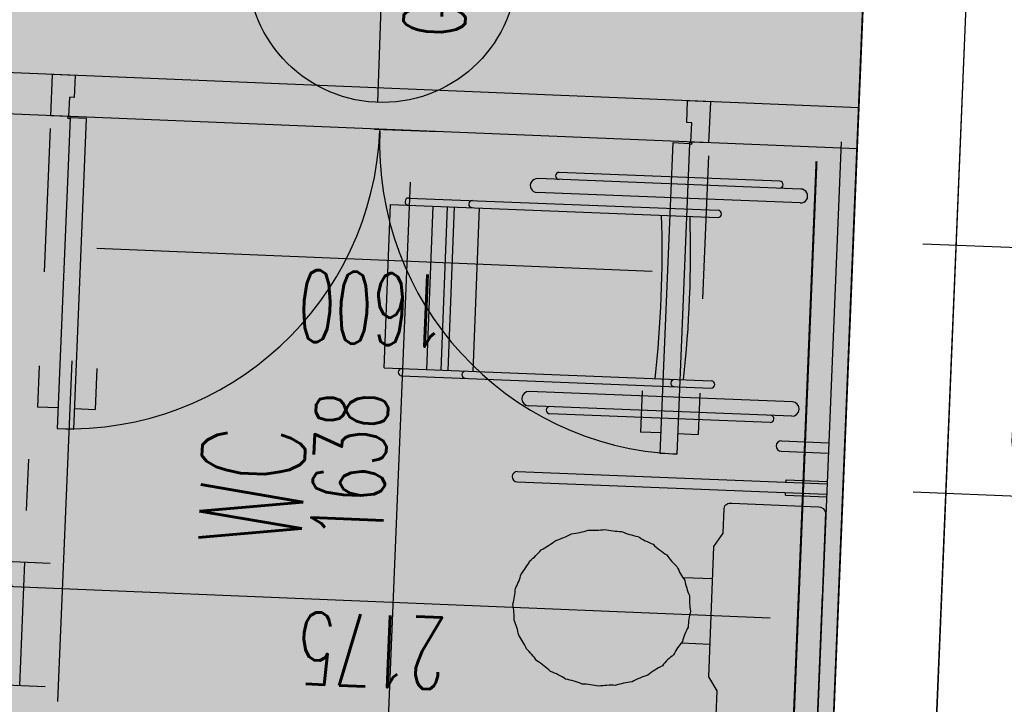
# Model space of a CAD drawing. Header units: millimetres. Extents: x 941089 to 2922714, y 799810 to 1997150.
# Tile 59 of 99: x 982750 to 985142, y 975381 to 977044. Entities that reach past the tile are written whole.
import ezdxf
from ezdxf.enums import TextEntityAlignment as Align

# ---------------------------------------------------------------- set-up
doc = ezdxf.new("R2010")
doc.units = ezdxf.units.MM
doc.header["$LTSCALE"] = 10
doc.header["$PDMODE"] = 3
doc.header["$PDSIZE"] = 5
doc.linetypes.add('DASHDOT', pattern=[1, 0.5, -0.25, 0, -0.25])
doc.linetypes.add('FO-00$0$OS MAP$0$SITE$0$PECK', pattern=[0.2, 0.1, -0.1])
doc.layers.get('DEFPOINTS').update_dxf_attribs({"color": 21})
for name, color, linetype in [('FO-00$0$25', 21, 'Continuous'), ('FO-00$0$AREA GROSS', 21, 'Continuous'), ('FO-00$0$COLS-00$1$HATCH', 22, 'Continuous'), ('FO-00$0$DIM FIT OUT', 21, 'Continuous'), ('FO-00$0$DOOR', 2, 'Continuous'), ('FO-00$0$DOOR-NOS', 4, 'Continuous'), ('FO-00$0$PL-00$0$FITTINGS-BATHROOM', 21, 'Continuous'), ('FO-00$0$PL-00$0$FITTINGS-MECH', 21, 'Continuous'), ('FO-00$0$PL-00$0$TEXT-35', 21, 'Continuous'), ('FO-00$0$PL-00$1$WALL-INTERNAL', 4, 'Continuous'), ('FO-00$0$SYMBOL', 6, 'Continuous'), ('FO-00$0$WALL-INTERNAL', 4, 'Continuous'), ('FO-00$0$WALL-STUD-PARTITIONS', 2, 'Continuous'), ('L - PL-ext-00$0$WALL-INTERNAL', 4, 'Continuous'), ('L-PL-00$0$PL-00$1$WALL-INTERNAL', 4, 'Continuous'), ('L-PL-00$0$WALL-INTERNAL', 4, 'Continuous'), ('REVISION', 1, 'DASHDOT')]:
    doc.layers.add(name, color=color, linetype=linetype)
doc.styles.add('FO-00$0$01B-FIRST(option F)A$0$STANDARD', font='ROMANS.SHX')
doc.styles.add('FO-00$0$PL-00$0$PL-01$0$STANDARD', font='romans.shx', dxfattribs={"width": 0.6})
doc.styles.add('FO-00$0$Standard', font='romans.shx', dxfattribs={"width": 0.6})
doc.styles.add('FO-00$0$SYMBOLS', font='ROMANS.SHX')
doc.dimstyles.new('FO-00$0$ISO-25', dxfattribs={"dimscale": 50, "dimtxt": 3.5, "dimasz": 2.5, "dimexe": 1.25, "dimexo": 0.625, "dimtad": 1, "dimdec": 0, "dimtxsty": 'FO-00$0$Standard', "dimcen": 2.5, "dimclrd": 21, "dimclre": 21, "dimadec": 0, "dimazin": 0, "dimtfac": 1, "dimtdec": 0, "dimtmove": 0, "dimatfit": 3, "dimfxl": 0, "dimarcsym": 0})

# ---------------------------------------------------------------- blocks, each defined once
blk = doc.blocks.new('*D394')
at = {"layer": 'DEFPOINTS', "color": 0}
for p in [(982427.5, 975740.5, 0), (982414.7, 975440.8), (982749.6, 975426.9)]:
    blk.add_point(p, dxfattribs=at)
at = {"layer": 'FO-00$0$DIM FIT OUT', "color": 21, "lineweight": -2}
for p, q in [((982767.1, 975851.5), (982772.3, 975976.4)), ((982458.7, 975739.2), (982824.4, 975724.1)), ((982762, 975726.6), (982749.6, 975426.9)), ((982445.9, 975439.5), (982812, 975424.3)), ((982744.4, 975302), (982739.3, 975177.1))]:
    blk.add_line(p, q, dxfattribs=at)
at = {"layer": 'FO-00$0$DIM FIT OUT', "color": 21}
for points in [[(982746.3, 975852.4), (982787.9, 975850.7), (982762, 975726.6)], [(982723.6, 975302.9), (982765.2, 975301.2), (982749.6, 975426.9)]]:
    blk.add_solid(points, dxfattribs=at)
at = {"layer": 'FO-00$0$DIM FIT OUT', "color": 0, "insert": (982637.1, 975581.7), "char_height": 175, "attachment_point": 5, "rotation": 87.6337, "style": 'FO-00$0$Standard'}
blk.add_mtext('300', dxfattribs=at)
blk = doc.blocks.new('*D405')
at = {"layer": 'DEFPOINTS', "color": 0}
for p in [(983580, 976780, 0), (983242.6, 975154.5, 0), (983636.3, 975138.2)]:
    blk.add_point(p, dxfattribs=at)
at = {"layer": 'FO-00$0$DIM FIT OUT', "color": 21, "lineweight": -2}
for p, q in [((983611.2, 976778.7), (983766.4, 976772.3)), ((983698.8, 976650), (983641.5, 975263.1)), ((983273.8, 975153.2), (983698.8, 975135.7))]:
    blk.add_line(p, q, dxfattribs=at)
at = {"layer": 'FO-00$0$DIM FIT OUT', "color": 21}
for points in [[(983678, 976650.8), (983719.6, 976649.1), (983704, 976774.9)], [(983620.7, 975264), (983662.3, 975262.3), (983636.3, 975138.2)]]:
    blk.add_solid(points, dxfattribs=at)
at = {"layer": 'FO-00$0$DIM FIT OUT', "color": 0, "insert": (983551.5, 975961.5), "char_height": 175, "attachment_point": 5, "rotation": 87.6337, "style": 'FO-00$0$Standard'}
blk.add_mtext('1638', dxfattribs=at)
blk = doc.blocks.new('*D407')
at = {"layer": 'DEFPOINTS', "color": 0}
for p in [(982524.5, 975674.8), (982506.7, 975242.5, 0), (984679.7, 975151.5, 0)]:
    blk.add_point(p, dxfattribs=at)
at = {"layer": 'FO-00$0$DIM FIT OUT', "color": 21, "lineweight": -2}
for p, q in [((982508, 975273.8), (982527.1, 975737.3)), ((984572.8, 975590.2), (982649.4, 975669.7)), ((984681, 975182.7), (984700.2, 975647.5))]:
    blk.add_line(p, q, dxfattribs=at)
at = {"layer": 'FO-00$0$DIM FIT OUT', "color": 21}
for points in [[(982648.6, 975648.9), (982650.3, 975690.5), (982524.5, 975674.8)], [(984571.9, 975569.4), (984573.6, 975611), (984697.7, 975585)]]:
    blk.add_solid(points, dxfattribs=at)
at = {"layer": 'FO-00$0$DIM FIT OUT', "color": 0, "insert": (983606.2, 975511.3), "char_height": 175, "attachment_point": 5, "rotation": 177.6337, "style": 'FO-00$0$Standard'}
blk.add_mtext('2175', dxfattribs=at)
blk = doc.blocks.new('FO-00$0$DOOR-1600')
at = {"layer": 'FO-00$0$DOOR'}
for p, q in [((-2.8, 708.8), (-2.8, 808.8)), ((47.2, 808.8), (-2.8, 808.8)), ((87.2, 808.8), (137.2, 808.8)), ((137.2, 708.8), (137.2, 808.8)), ((1462.8, 708.8), (1462.8, 808.8)), ((1512.8, 808.8), (1462.8, 808.8)), ((1552.8, 808.8), (1602.8, 808.8)), ((1602.8, 708.8), (1602.8, 808.8)), ((0, 100), (44.3, 100)), ((0, 100), (0, 0)), ((44, 100), (44, 53.1)), ((1556, 100), (1600, 100)), ((1556, 100), (1556, 53.1)), ((1600, 100), (1600, 0)), ((44, 53.1), (56, 53.1)), ((56, 53.1), (56, 0)), ((1544, 53.1), (1544, 0)), ((1544, 53.1), (1556, 53.1)), ((0, 0), (56, 0)), ((1544, 0), (1600, 0))]:
    blk.add_line(p, q, dxfattribs=at)
for points in [[(87.2, 103.1), (47.2, 103.1), (47.2, 858.8), (87.2, 858.8)], [(1512.8, 103.1), (1552.8, 103.1), (1552.8, 858.8), (1512.8, 858.8)]]:
    blk.add_lwpolyline(points, close=True, dxfattribs=at)
for centre in [(44.2, 103), (1555.8, 103)]:
    blk.add_circle(centre, 3, dxfattribs=at)
for centre, start, end in [((44.2, 103), 0, 89.7728), ((1555.8, 103), 90.2272, 180)]:
    blk.add_arc(centre, 755.8, start, end, dxfattribs=at)
blk = doc.blocks.new('*D415')
at = {"layer": 'DEFPOINTS', "color": 0}
for p in [(982406.3, 976828.5, 0), (982825.8, 976811.1, 0), (982812.7, 976494.6)]:
    blk.add_point(p, dxfattribs=at)
at = {"layer": 'FO-00$0$DIM FIT OUT', "color": 21, "lineweight": -2}
for p, q in [((982405, 976797.3), (982390.7, 976449.5)), ((982824.5, 976779.9), (982810.1, 976432.1)), ((982518.1, 976506.7), (982687.8, 976499.7))]:
    blk.add_line(p, q, dxfattribs=at)
at = {"layer": 'FO-00$0$DIM FIT OUT', "color": 21}
for points in [[(982517.3, 976485.9), (982519, 976527.6), (982393.2, 976511.9)], [(982687, 976478.9), (982688.7, 976520.5), (982812.7, 976494.6)]]:
    blk.add_solid(points, dxfattribs=at)
at = {"layer": 'FO-00$0$DIM FIT OUT', "color": 0, "insert": (982598.1, 976384.6), "char_height": 175, "attachment_point": 5, "rotation": 177.6337, "style": 'FO-00$0$Standard'}
blk.add_mtext('420', dxfattribs=at)
blk = doc.blocks.new('*D416')
at = {"layer": 'DEFPOINTS', "color": 0}
for p in [(982825.8, 976811.2, 0), (984424.4, 976745.1, 0), (984411.3, 976428.5)]:
    blk.add_point(p, dxfattribs=at)
at = {"layer": 'FO-00$0$DIM FIT OUT', "color": 21, "lineweight": -2}
for p, q in [((982824.5, 976779.9), (982810.1, 976432.1)), ((984423.1, 976713.9), (984408.8, 976366.1)), ((982937.6, 976489.4), (984286.4, 976433.7))]:
    blk.add_line(p, q, dxfattribs=at)
at = {"layer": 'FO-00$0$DIM FIT OUT', "color": 21}
for points in [[(982936.7, 976468.6), (982938.5, 976510.2), (982812.7, 976494.6)], [(984285.6, 976412.9), (984287.3, 976454.5), (984411.3, 976428.5)]]:
    blk.add_solid(points, dxfattribs=at)
at = {"layer": 'FO-00$0$DIM FIT OUT', "color": 0, "insert": (983607.1, 976342.9), "char_height": 175, "attachment_point": 5, "rotation": 177.6337, "style": 'FO-00$0$Standard'}
blk.add_mtext('1600', dxfattribs=at)
blk = doc.blocks.new('FO-00$0$01B-FIRST(option F)A$0$DOOR-NOS')
at = {"layer": 'FO-00$0$DOOR-NOS'}
blk.add_line((327.1, 0), (-327.1, 0), dxfattribs=at)
blk.add_circle((0, 0), 327.1, dxfattribs=at)
at = {"layer": 'FO-00$0$DOOR-NOS', "style": 'FO-00$0$01B-FIRST(option F)A$0$STANDARD', "width": 0.8, "flags": 4}
for tag, p in [('TYPE', (-68.4, 36.4)), ('NO', (-224.2, -205.9))]:
    blk.add_attdef(tag, p, '', height=172.8, dxfattribs=at)
blk = doc.blocks.new('FO-00$0$sym5')
for p, q in [((0, 15), (-10, 15)), ((-10, 15), (0, 12)), ((0, 15), (0, 0))]:
    blk.add_line(p, q)
at = {"linetype": 'Continuous', "style": 'FO-00$0$SYMBOLS', "flags": 1}
blk.add_attdef('DT-RV0', (-3.89, 13.897), '', height=0.5, dxfattribs=at)
at = {"color": 2, "style": 'FO-00$0$Standard', "width": 0.65}
blk.add_attdef('SYM5', text='', height=2.5, rotation=90, dxfattribs=at).set_placement((3.09, 7.372), align=Align.MIDDLE)
at = {"color": 7, "style": 'FO-00$0$Standard', "width": 0.65}
blk.add_attdef('SYM5', text='', height=4.51, dxfattribs=at).set_placement((-6.223, 6.602), align=Align.MIDDLE)
blk = doc.blocks.new('L-PL-00')
at = {"layer": 'L-PL-00$0$PL-00$1$WALL-INTERNAL'}
blk.add_line((984960.6, 974930.2, 0), (985050.2, 977112.2), dxfattribs=at)
at = {"layer": 'L-PL-00$0$WALL-INTERNAL'}
for p, q in [((984960.3, 974933.3, 0), (985050.2, 977115.3)), ((984960.6, 974930.2, 0), (985050.2, 977112.2)), ((984960.6, 974930.2, 0), (985050.2, 977112.2))]:
    blk.add_line(p, q, dxfattribs=at)
blk = doc.blocks.new('L - PL-ext-00')
at = {"layer": 'L - PL-ext-00$0$WALL-INTERNAL'}
for p, q in [((984714.7, 975047.1, 0), (984800.4, 977125.6)), ((984960.3, 974933.3, 0), (985050.2, 977115.3))]:
    blk.add_line(p, q, dxfattribs=at)
blk = doc.blocks.new('FO-00')
at = {"layer": 'FO-00$0$25'}
blk.add_hatch(color=254, dxfattribs=at).paths.add_polyline_path([(962106.9, 976297.2), (962063.7, 975252.9), (956064.8, 975500.9), (956819.2, 993755.4), (957034, 993746.5), (957074.1, 994715.7), (957029.1, 994717.6), (957254.7, 1000176.3), (961815.3, 999987.8), (961813.4, 999942.9), (962465.1, 999916), (962451.1, 999578.5), (962850.8, 999561.9), (962867.3, 999961.6), (962785.1, 999965), (962791.5, 1000117.6), (969658.5, 999833.8), (969650.2, 999634), (973094.2, 999491.9), (973087, 999317.8), (974330.1, 999266.5), (974344.7, 999639.8), (980603.5, 999381.4), (980588, 999007.9), (981801.1, 998957.8), (981787.3, 998623.7), (982186.9, 998607.2), (982215.9, 999304.8), (988737.4, 999035.2), (988737.4, 999035.2), (988964.3, 999024.2), (988817.7, 995529), (988645, 991316.4), (994995.8, 991065.9), (995186.1, 991058), (994995.8, 991065.9), (994970.9, 990466.4), (995161.3, 990458.5), (994864, 983264.6), (994673.8, 983272.5), (994648.9, 982673), (994839.2, 982665.1), (994537.8, 975370.1), (994353, 975377.8), (994336.4, 974978.1), (994521.2, 974970.4), (994466.7, 973651.6), (994631.5, 973645.2), (994522.9, 970907.8), (989272.4, 971124.4), (989710.8, 981776), (985249.6, 981960.4), (985342.2, 984209.1), (981645.3, 984361.3), (981527.5, 981498.7), (981439.7, 979366.4), (981353.4, 977267.7), (984800.4, 977125.6), (984714.7, 975047.1), (981578.6, 972159.6), (969604.9, 972654.5), (969742.4, 975981.5)])
at = {"layer": 'FO-00$0$AREA GROSS', "color": 3}
blk.add_lwpolyline([(985342.2, 984209.1), (981645.3, 984361.3), (981527.5, 981498.7), (981439.7, 979366.4), (981353.4, 977267.7), (984800.4, 977125.6), (984714.6, 975045.1), (981578.6, 972159.6), (969604.9, 972654.5), (969742.4, 975981.5), (962106.9, 976297.2)], dxfattribs=at)
at = {"layer": 'FO-00$0$COLS-00$1$HATCH'}
blk.add_line((983632.4, 976768.3, 0), (983632.4, 976768.3, 0), dxfattribs=at)
at = {"layer": 'FO-00$0$PL-00$0$FITTINGS-BATHROOM', "color": 21}
for p, q in [((984647.5, 976632.9, 0), (984008.4, 976658.2, 0)), ((984596.4, 976652.2, 0), (984060.9, 976673.4, 0)), ((983695.1, 976611, 0), (984446.5, 976581.3, 0)), ((984646.2, 976599.3, 0), (984007.1, 976624.6, 0)), ((983635.5, 976198.2, 0), (983651.2, 976595.5, 0)), ((983651.2, 976595.5, 0), (984445.8, 976564, 0)), ((983739.1, 976194.1, 0), (983754.9, 976591.4, 0)), ((983773.7, 976192.7, 0), (983789.4, 976590, 0)), ((983791, 976192, 0), (983806.7, 976589.3, 0)), ((983851.4, 976189.6, 0), (983867.2, 976586.9, 0)), ((983635.5, 976198.2, 0), (984430.1, 976166.7, 0)), ((983678, 976179.2, 0), (984429.4, 976149.5, 0)), ((984627, 976115.7, 0), (983987.9, 976141, 0)), ((984625.7, 976081.1, 0), (983986.5, 976106.4, 0)), ((984573.2, 976065.9, 0), (984037.7, 976087.1, 0)), ((984600.6, 976021, 0), (984715.5, 976016.4, 0)), ((984600.6, 976021, 0), (984715.5, 976016.4, 0)), ((984599.6, 975996, 0), (984714.5, 975991.5, 0)), ((984599.6, 975996, 0), (984714.5, 975991.5, 0)), ((983959.2, 975946.3, 0), (984711.2, 975916.5, 0)), ((983959.2, 975946.3, 0), (984711.2, 975916.5, 0)), ((983958.3, 975921.3, 0), (984710.2, 975891.5, 0)), ((983958.3, 975921.3, 0), (984710.2, 975891.5, 0)), ((984611.6, 975920.5, 0), (984611.8, 975926.5, 0)), ((984611.6, 975920.5, 0), (984611.8, 975926.5, 0)), ((984611.8, 975926.5, 0), (984711.8, 975922.5, 0)), ((984611.8, 975926.5, 0), (984711.8, 975922.5, 0)), ((984610.4, 975889.5, 0), (984610.6, 975895.5, 0)), ((984610.4, 975889.5, 0), (984610.6, 975895.5, 0)), ((984610.4, 975889.5, 0), (984710.3, 975885.5, 0)), ((984610.4, 975889.5, 0), (984710.3, 975885.5, 0))]:
    blk.add_line(p, q, dxfattribs=at)
at = {"layer": 'FO-00$0$PL-00$0$FITTINGS-BATHROOM'}
blk.add_line((982843.2, 975388, 0), (982877.4, 976215.8, 0), dxfattribs=at)
blk.add_line((982843.2, 975388, 0), (982877.4, 976215.8, 0), dxfattribs=at)
blk.add_line((982843.2, 975388, 0), (982877.4, 976215.8, 0), dxfattribs=at)
blk.add_line((982843.2, 975388, 0), (982877.4, 976215.8, 0), dxfattribs=at)
at = {"layer": 'FO-00$0$PL-00$0$FITTINGS-BATHROOM', "color": 21}
for centre, radius, start, end in [((984007.2, 976641.4, 0), 16.8, 86.0541, 269.4169), ((984060.5, 976664.8, 0), 8.64, 87.7325, 267.7325), ((984596, 976643.6, 0), 8.64, 267.7325, 87.7325), ((984647.3, 976616.1, 0), 16.8, 266.0541, 89.4169), ((983694.8, 976602.4, 0), 8.64, 87.7325, 267.7325), ((983849.4, 976596.3, 0), 8.64, 87.7325, 267.7325), ((984446.2, 976572.7, 0), 8.64, 267.7325, 87.7325), ((981458.7, 976483.3, 0), 2851.9, 353.7353, 1.7298), ((981527.8, 976480.6, 0), 2851.9, 353.7353, 1.7298), ((983678.3, 976187.8, 0), 8.64, 87.7325, 267.7325), ((983833, 976181.7, 0), 8.64, 87.7325, 267.7325), ((984340.1, 976161.6, 0), 8.64, 87.7325, 267.7325), ((984429.8, 976158.1, 0), 8.64, 267.7325, 87.7325), ((983987.2, 976123.7, 0), 17.3, 87.7325, 267.7325), ((984038, 976095.7, 0), 8.64, 87.7325, 267.7325), ((984626.3, 976098.4, 0), 17.3, 267.7325, 87.7325), ((984573.5, 976074.5, 0), 8.64, 267.7325, 87.7325), ((984600.1, 976008.5, 0), 12.5, 87.7325, 267.7325), ((984600.1, 976008.5, 0), 12.5, 87.7325, 267.7325), ((983958.7, 975933.8, 0), 12.5, 87.7325, 267.7325), ((983958.7, 975933.8, 0), 12.5, 87.7325, 267.7325)]:
    blk.add_arc(centre, radius, start, end, dxfattribs=at)
at = {"layer": 'FO-00$0$PL-00$0$FITTINGS-MECH', "color": 21}
for p, q in [((984433.3, 975685.6, 0), (984362.7, 975688.3, 0)), ((984427, 975526.7, 0), (984357.6, 975529.4, 0))]:
    blk.add_line(p, q, dxfattribs=at)
at = {"layer": 'FO-00$0$PL-00$0$FITTINGS-MECH', "color": 21, "elevation": 0}
blk.add_lwpolyline([(984669.6, 975331.4), (984458.8, 975339.8, -0.33208), (984441.6, 975353.7), (984444, 975413.5), (984423.9, 975448), (984436.4, 975764.3), (984459.2, 975797.1), (984461.6, 975856.8, -0.501412), (984479.8, 975869.4), (984690.5, 975861, -0.33208), (984707.7, 975847.1), (984687.8, 975344, -0.501412), (984669.6, 975331.4)], format="xyb", close=True, dxfattribs=at)
at = {"layer": 'FO-00$0$PL-00$0$FITTINGS-MECH', "color": 21}
blk.add_lwpolyline([(984171.5, 975805.9, 0.042845), (984211.6, 975800.8, 0.041358), (984251.7, 975788.7, 0.047619), (984288.5, 975770, 0.046559), (984321.8, 975744.1, 0.05104), (984346.7, 975715.5, 0.05018), (984365.7, 975681.9, 0.057353), (984376.9, 975645.6, 0.056071), (984379.7, 975607, 0.056071), (984373.8, 975568.7, 0.057353), (984359.8, 975533.4, 0.05018), (984338.3, 975501.4, 0.05104), (984311.2, 975474.9, 0.046559), (984275.9, 975451.7, 0.047619), (984237.7, 975435.9, 0.041358), (984196.8, 975427, 0.042845), (984156.5, 975425.2, 0.042845), (984116.4, 975430.2, 0.041358), (984076.3, 975442.3, 0.047619), (984039.5, 975461.1, 0.046559), (984006.2, 975487, 0.05104), (983981.3, 975515.6, 0.05018), (983962.3, 975549.2, 0.057353), (983951.1, 975585.4, 0.056071), (983948.3, 975624.1, 0.056071), (983954.2, 975662.4, 0.057353), (983968.2, 975697.6, 0.05018), (983989.7, 975729.6, 0.05104), (984016.8, 975756.2, 0.046559), (984052.1, 975779.3, 0.047619), (984090.3, 975795.1, 0.041358), (984131.2, 975804, 0.042845)], format="xyb", close=True, dxfattribs=at)
at = {"layer": 'FO-00$0$PL-00$1$WALL-INTERNAL'}
blk.add_line((984719.7, 975149.8, 0), (984786.8, 976782.9), dxfattribs=at)
at = {"layer": 'FO-00$0$SYMBOL', "linetype": 'FO-00$0$OS MAP$0$SITE$0$PECK', "ltscale": 0.5, "const_width": 5, "elevation": 0}
blk.add_lwpolyline([(984685.6, 976700), (984621.6, 975134.2), (982605.7, 975217.5)], dxfattribs=at)
at = {"layer": 'FO-00$0$WALL-INTERNAL'}
for p, q in [((984719.4, 975149.8, 0), (984786.8, 976786.1)), ((984719.7, 975149.8, 0), (984786.8, 976782.9)), ((984719.7, 975149.8, 0), (984786.8, 976782.9))]:
    blk.add_line(p, q, dxfattribs=at)
at = {"layer": 'FO-00$0$WALL-STUD-PARTITIONS'}
for p, q in [((984788.7, 976830.1, 0), (981401.6, 976970.1, 0)), ((984784.6, 976730.2, 0), (982671.4, 976817.5, 0)), ((984745.3, 976747.8), (984679.7, 975151.5, 0))]:
    blk.add_line(p, q, dxfattribs=at)
at = {"layer": 'FO-00$0$DIM FIT OUT', "rotation": 177.6337417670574}
blk.add_blockref('FO-00$0$DOOR-1600', (984428.6, 976845, 0), dxfattribs=at)
at = {"layer": 'FO-00$0$DOOR-NOS'}
ref = blk.add_blockref('FO-00$0$01B-FIRST(option F)A$0$DOOR-NOS', (983631.2, 977170.3), dxfattribs=dict(at, rotation=87.87603590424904))
ref.add_attrib('NO', ' G-36', (983828.7, 976938.6), dxfattribs={"height": 150, "rotation": 87.876, "style": 'FO-00$0$Standard', "width": 0.6, "flags": 4})
ref.add_attrib('TYPE', '   D-Y', dxfattribs={"height": 150, "rotation": 87.876, "style": 'FO-00$0$Standard', "width": 0.6, "flags": 4}).set_placement((983592.4, 977103.4), align=Align.CENTER)
at = {"layer": 'FO-00$0$SYMBOL'}
ref = blk.add_blockref('FO-00$0$sym5', (984943.9, 976499.1), dxfattribs=dict(at, xscale=50.00000000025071, yscale=50.05000000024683, zscale=49.99999999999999, rotation=267.7564216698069))
ref.add_attrib('SYM5', '8', dxfattribs={"layer": '0', "color": 7, "height": 225.7, "rotation": 177.7564, "style": 'FO-00$0$Standard', "width": 0.649351}).set_placement((985286.3, 976797.1), align=Align.MIDDLE)
ref.add_attrib('SYM5', 'A-19', dxfattribs={"layer": '0', "color": 2, "height": 125, "rotation": 177.7564, "style": 'FO-00$0$Standard', "width": 0.65065}).set_placement((985306.6, 976330.3), align=Align.MIDDLE)
ref = blk.add_blockref('FO-00$0$sym5', (984920.4, 975896.7), dxfattribs=dict(at, xscale=-50.00000000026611, yscale=50.05000000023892, zscale=49.99999999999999, rotation=267.5106897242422))
ref.add_attrib('SYM5', '6', dxfattribs={"layer": '0', "color": 7, "height": 225.7, "rotation": 177.5107, "style": 'FO-00$0$Standard', "width": 0.649351}).set_placement((985237, 975571.5), align=Align.MIDDLE)
ref.add_attrib('SYM5', 'A-19', dxfattribs={"layer": '0', "color": 2, "height": 125, "rotation": 177.5107, "style": 'FO-00$0$Standard', "width": 0.65065}).set_placement((985295.8, 976035), align=Align.MIDDLE)
at = {"layer": 'FO-00$0$PL-00$0$TEXT-35', "color": 21, "style": 'FO-00$0$PL-00$0$PL-01$0$STANDARD', "width": 0.6}
blk.add_text('WC', height=250, rotation=87.6432, dxfattribs=at).set_placement((983434, 975763.2))
at = {"layer": 'FO-00$0$DIM FIT OUT'}
for base, p1, p2, angle, picture, middle in [((982812.7, 976494.6), (982406.3, 976828.5, 0), (982825.8, 976811.1, 0), 177.6337, '*D415', (982598.1, 976384.6)), ((984411.3, 976428.5), (982825.8, 976811.2, 0), (984424.4, 976745.1, 0), 177.6337, '*D416', (983607.1, 976342.9)), ((983636.3, 975138.2), (983580, 976780, 0), (983242.6, 975154.5, 0), 87.6337, '*D405', (983551.5, 975961.5)), ((982524.5, 975674.8), (984679.7, 975151.5, 0), (982506.7, 975242.5, 0), 177.6337, '*D407', (983606.2, 975511.3))]:
    dim = blk.add_linear_dim(base=base, p1=p1, p2=p2, angle=angle, dimstyle='FO-00$0$ISO-25', dxfattribs=at)
    dim.commit()
    dim.dimension.update_dxf_attribs({"geometry": picture, "text_midpoint": middle})
dim = blk.add_linear_dim(base=(982749.6, 975426.9), p1=(982427.5, 975740.5, 0), p2=(982414.7, 975440.8), angle=87.6337, dimstyle='FO-00$0$ISO-25', dxfattribs=at)
dim.commit()
dim.dimension.update_dxf_attribs({"geometry": '*D394', "text_midpoint": (982755.8, 975576.8), "dimtype": 128})

msp = doc.modelspace()

# ---------------------------------------------------------------- block references
at = {"layer": 'REVISION'}
for name in ['FO-00', 'L - PL-ext-00', 'L-PL-00']:
    msp.add_blockref(name, (0, 0), dxfattribs=at)

doc.saveas('drawing.dxf')
